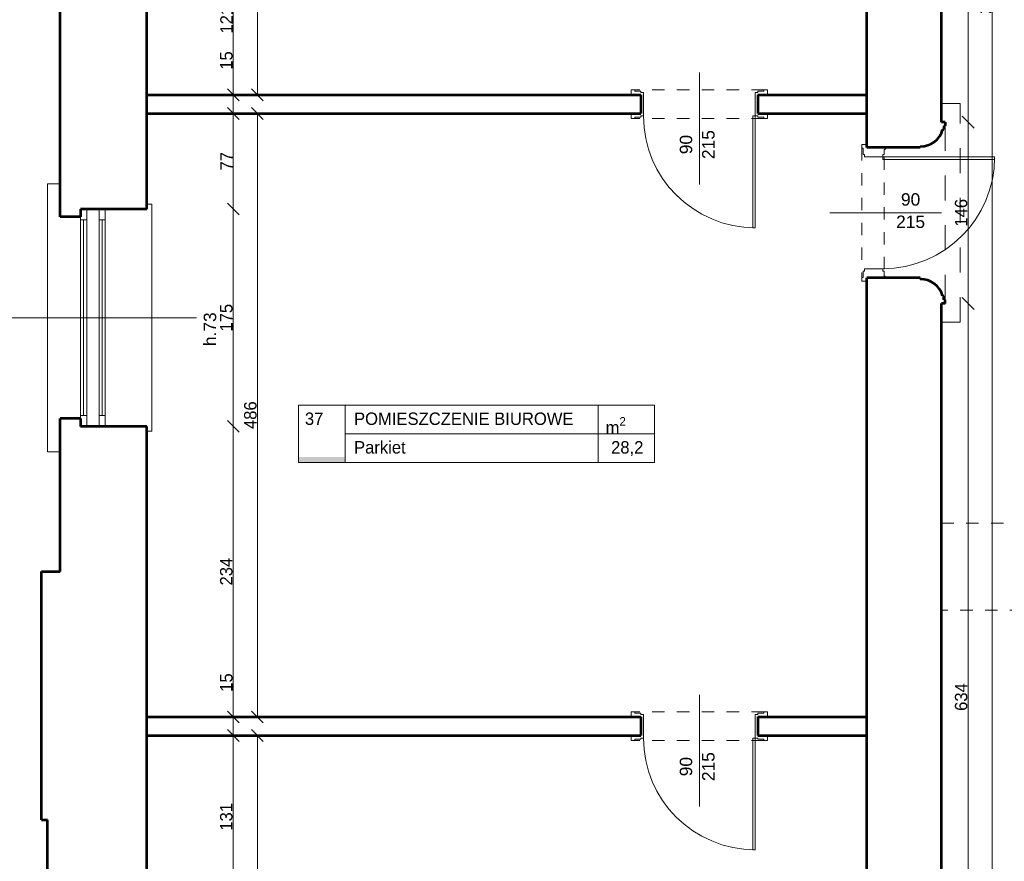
# Model space of a CAD drawing. Header units: inches. Extents: x -21887 to 84279, y -131485 to 67836.
# Tile 166 of 256: x -17264 to -9333, y 37258 to 44036. Entities that reach past the tile are written whole.
import ezdxf

# ---------------------------------------------------------------- set-up
doc = ezdxf.new("R2010")
doc.units = ezdxf.units.IN
doc.header["$MEASUREMENT"] = 0
doc.linetypes.add('Dashed', pattern=[400, 200, -200])
doc.linetypes.add('Dashed copy', pattern=[200, 100, -100])
doc.layers.get('0').update_dxf_attribs({"lineweight": 13})
doc.layers.get('Defpoints').update_dxf_attribs({"lineweight": 13})
for name, color, linetype, lineweight in [('AI_MURY', 7, 'Continuous', 53), ('Dimensioning', 7, 'Continuous', 13), ('DRZWI', 7, 'Continuous', 13), ('dzialowki', 7, 'Continuous', 53), ('OPISY TABELKI', 7, 'Continuous', 13), ('PODCIAGI', 7, 'Continuous', 13)]:
    doc.layers.add(name, color=color, linetype=linetype, lineweight=lineweight)
doc.styles.add('GENERATED_STYLE_7', font='txt')
doc.styles.add('GENERATED_STYLE_8', font='txt')
doc.styles.add('GENERATED_STYLE_9', font='txt')
doc.styles.add('Style-Courier New', font='txt')
doc.dimstyles.new('Dimstyle_4', dxfattribs={"dimtxt": 100, "dimasz": 95, "dimexe": 0, "dimexo": 0, "dimgap": 0.09, "dimtad": 1, "dimdec": 0, "dimlfac": 0.1, "dimzin": 0, "dimdsep": 46, "dimlunit": 5, "dimtxsty": 'GENERATED_STYLE_7', "dimblk": 'ARROWHEAD_6', "dimcen": 0.09, "dimclrd": 161, "dimclre": 161, "dimclrt": 7, "dimadec": 0, "dimazin": 0, "dimtfac": 1, "dimtdec": 0, "dimtmove": 0, "dimatfit": 3, "dimfxl": 0, "dimtolj": 1, "dimtzin": 0, "dimarcsym": 0})

# ---------------------------------------------------------------- blocks, each defined once
blk = doc.blocks.new('ARROWHEAD_6')
at = {"color": 0, "linetype": 'Continuous'}
for p, q in [((0, 0), (-1, 0)), ((-0.5, -0.5), (0.5, 0.5))]:
    blk.add_line(p, q, dxfattribs=at)
blk = doc.blocks.new('*U120')
at = {"layer": 'Defpoints', "color": 0, "linetype": 'Continuous'}
for p in [(-15349.5, 38270.7), (-15349.5, 38270.7), (-15349.5, 33430.7)]:
    blk.add_point(p, dxfattribs=at)
at = {"layer": 'Dimensioning', "color": 161, "linetype": 'Continuous', "lineweight": -2}
blk.add_line((-15349.5, 33525.7), (-15349.5, 38175.7), dxfattribs=at)
at = {"layer": 'Dimensioning', "color": 161, "linetype": 'Continuous', "lineweight": -2, "xscale": 95, "yscale": 95, "zscale": 95}
for p, rotation in [((-15349.5, 38270.7), 90), ((-15349.5, 33430.7), 270)]:
    blk.add_blockref('ARROWHEAD_6', p, dxfattribs=dict(at, rotation=rotation))
at = {"layer": 'Dimensioning', "color": 7, "linetype": 'Continuous', "insert": (-15405.8, 35850.7), "char_height": 100, "attachment_point": 5, "rotation": 90, "style": 'GENERATED_STYLE_7'}
blk.add_mtext('484', dxfattribs=at)
blk = doc.blocks.new('*D1796')
at = {"layer": 'Defpoints'}
for p in [(-15349.5, 38270.7), (-15349.5, 38270.7), (-15349.5, 35850.7), (-15349.5, 33430.7)]:
    blk.add_point(p, dxfattribs=at)
at = {"layer": 'Dimensioning', "color": 161, "linetype": 'Continuous'}
blk.add_blockref('*U120', (0, 0), dxfattribs=at)
blk = doc.blocks.new('*U253')
at = {"layer": 'Defpoints', "color": 0, "linetype": 'Continuous'}
for p in [(-9430, 55030.7), (-9430, 55030.7), (-9430, 33430.7)]:
    blk.add_point(p, dxfattribs=at)
at = {"layer": 'Dimensioning', "color": 161, "linetype": 'Continuous', "lineweight": -2}
blk.add_line((-9430, 33525.7), (-9430, 54935.7), dxfattribs=at)
at = {"layer": 'Dimensioning', "color": 161, "linetype": 'Continuous', "lineweight": -2, "xscale": 95, "yscale": 95, "zscale": 95}
for p, rotation in [((-9430, 55030.7), 90), ((-9430, 33430.7), 270)]:
    blk.add_blockref('ARROWHEAD_6', p, dxfattribs=dict(at, rotation=rotation))
at = {"layer": 'Dimensioning', "color": 7, "linetype": 'Continuous', "insert": (-9486.2, 44230.7), "char_height": 100, "attachment_point": 5, "rotation": 90, "style": 'GENERATED_STYLE_7'}
blk.add_mtext('2160', dxfattribs=at)
blk = doc.blocks.new('*D2022')
at = {"layer": 'Defpoints'}
for p in [(-9430, 55030.7), (-9430, 55030.7), (-9430, 44230.7), (-9430, 33430.7)]:
    blk.add_point(p, dxfattribs=at)
at = {"layer": 'Dimensioning', "color": 161, "linetype": 'Continuous'}
blk.add_blockref('*U253', (0, 0), dxfattribs=at)
blk = doc.blocks.new('*U261')
at = {"layer": 'Defpoints', "color": 0, "linetype": 'Continuous'}
for p in [(-15349.5, 47190.7), (-15349.5, 47190.7), (-15324.5, 43430.7)]:
    blk.add_point(p, dxfattribs=at)
at = {"layer": 'Dimensioning', "color": 161, "linetype": 'Continuous', "lineweight": -2}
for p, q in [((-15349.5, 43525.7), (-15349.5, 47095.7)), ((-15349.3, 43430.7), (-15349.5, 43430.7))]:
    blk.add_line(p, q, dxfattribs=at)
at = {"layer": 'Dimensioning', "color": 161, "linetype": 'Continuous', "lineweight": -2, "xscale": 95, "yscale": 95, "zscale": 95}
for p, rotation in [((-15349.5, 47190.7), 90), ((-15349.5, 43430.7), 270)]:
    blk.add_blockref('ARROWHEAD_6', p, dxfattribs=dict(at, rotation=rotation))
at = {"layer": 'Dimensioning', "color": 7, "linetype": 'Continuous', "insert": (-15405.8, 45310.7), "char_height": 100, "attachment_point": 5, "rotation": 90, "style": 'GENERATED_STYLE_7'}
blk.add_mtext('376', dxfattribs=at)
blk = doc.blocks.new('*D2030')
at = {"layer": 'Defpoints'}
for p in [(-15349.5, 47190.7), (-15349.5, 47190.7), (-15349.5, 45310.7), (-15324.5, 43430.7)]:
    blk.add_point(p, dxfattribs=at)
at = {"layer": 'Dimensioning', "color": 161, "linetype": 'Continuous'}
blk.add_blockref('*U261', (0, 0), dxfattribs=at)
blk = doc.blocks.new('*U262')
at = {"layer": 'Defpoints', "color": 0, "linetype": 'Continuous'}
for p in [(-15349.5, 43280.7), (-15349.5, 43280.7), (-15349.5, 38420.7)]:
    blk.add_point(p, dxfattribs=at)
at = {"layer": 'Dimensioning', "color": 161, "linetype": 'Continuous', "lineweight": -2}
blk.add_line((-15349.5, 38515.7), (-15349.5, 43185.7), dxfattribs=at)
at = {"layer": 'Dimensioning', "color": 161, "linetype": 'Continuous', "lineweight": -2, "xscale": 95, "yscale": 95, "zscale": 95}
for p, rotation in [((-15349.5, 43280.7), 90), ((-15349.5, 38420.7), 270)]:
    blk.add_blockref('ARROWHEAD_6', p, dxfattribs=dict(at, rotation=rotation))
at = {"layer": 'Dimensioning', "color": 7, "linetype": 'Continuous', "insert": (-15405.8, 40850.7), "char_height": 100, "attachment_point": 5, "rotation": 90, "style": 'GENERATED_STYLE_7'}
blk.add_mtext('486', dxfattribs=at)
blk = doc.blocks.new('*D2031')
at = {"layer": 'Defpoints'}
for p in [(-15349.5, 43280.7), (-15349.5, 43280.7), (-15349.5, 40850.7), (-15349.5, 38420.7)]:
    blk.add_point(p, dxfattribs=at)
at = {"layer": 'Dimensioning', "color": 161, "linetype": 'Continuous'}
blk.add_blockref('*U262', (0, 0), dxfattribs=at)
blk = doc.blocks.new('*U442')
at = {"layer": 'Defpoints', "color": 0, "linetype": 'Continuous'}
for p in [(-9839.5, 41750.7), (-9624, 41750.7), (-9839.5, 35410.7)]:
    blk.add_point(p, dxfattribs=at)
at = {"layer": 'Dimensioning', "color": 161, "linetype": 'Continuous', "lineweight": -2}
for p, q in [((-9624.2, 41750.7), (-9624, 41750.7)), ((-9624, 35505.7), (-9624, 41655.7)), ((-9624.2, 35410.7), (-9624, 35410.7))]:
    blk.add_line(p, q, dxfattribs=at)
at = {"layer": 'Dimensioning', "color": 161, "linetype": 'Continuous', "lineweight": -2, "xscale": 95, "yscale": 95, "zscale": 95}
for p, rotation in [((-9624, 41750.7), 90), ((-9624, 35410.7), 270)]:
    blk.add_blockref('ARROWHEAD_6', p, dxfattribs=dict(at, rotation=rotation))
at = {"layer": 'Dimensioning', "color": 7, "linetype": 'Continuous', "insert": (-9680.3, 38580.7), "char_height": 100, "attachment_point": 5, "rotation": 90, "style": 'GENERATED_STYLE_7'}
blk.add_mtext('634', dxfattribs=at)
blk = doc.blocks.new('*D2612')
at = {"layer": 'Defpoints'}
for p in [(-9839.5, 41750.7), (-9624, 41750.7), (-9624, 38580.7), (-9839.5, 35410.7)]:
    blk.add_point(p, dxfattribs=at)
at = {"layer": 'Dimensioning', "color": 161, "linetype": 'Continuous'}
blk.add_blockref('*U442', (0, 0), dxfattribs=at)
blk = doc.blocks.new('*U443')
at = {"layer": 'Defpoints', "color": 0, "linetype": 'Continuous'}
for p in [(-9839.5, 43210.7), (-9624, 43210.7), (-9839.5, 41750.7)]:
    blk.add_point(p, dxfattribs=at)
at = {"layer": 'Dimensioning', "color": 161, "linetype": 'Continuous', "lineweight": -2}
for p, q in [((-9624.2, 43210.7), (-9624, 43210.7)), ((-9624, 41845.7), (-9624, 43115.7)), ((-9624.2, 41750.7), (-9624, 41750.7))]:
    blk.add_line(p, q, dxfattribs=at)
at = {"layer": 'Dimensioning', "color": 161, "linetype": 'Continuous', "lineweight": -2, "xscale": 95, "yscale": 95, "zscale": 95}
for p, rotation in [((-9624, 43210.7), 90), ((-9624, 41750.7), 270)]:
    blk.add_blockref('ARROWHEAD_6', p, dxfattribs=dict(at, rotation=rotation))
at = {"layer": 'Dimensioning', "color": 7, "linetype": 'Continuous', "insert": (-9680.3, 42480.7), "char_height": 100, "attachment_point": 5, "rotation": 90, "style": 'GENERATED_STYLE_7'}
blk.add_mtext('146', dxfattribs=at)
blk = doc.blocks.new('*D2613')
at = {"layer": 'Defpoints'}
for p in [(-9839.5, 43210.7), (-9624, 43210.7), (-9624, 42480.7), (-9839.5, 41750.7)]:
    blk.add_point(p, dxfattribs=at)
at = {"layer": 'Dimensioning', "color": 161, "linetype": 'Continuous'}
blk.add_blockref('*U443', (0, 0), dxfattribs=at)
blk = doc.blocks.new('*U444')
at = {"layer": 'Defpoints', "color": 0, "linetype": 'Continuous'}
for p in [(-9839.5, 45250.7), (-9624, 45250.7), (-9839.5, 43210.7)]:
    blk.add_point(p, dxfattribs=at)
at = {"layer": 'Dimensioning', "color": 161, "linetype": 'Continuous', "lineweight": -2}
for p, q in [((-9624.2, 45250.7), (-9624, 45250.7)), ((-9624, 43305.7), (-9624, 45155.7)), ((-9624.2, 43210.7), (-9624, 43210.7))]:
    blk.add_line(p, q, dxfattribs=at)
at = {"layer": 'Dimensioning', "color": 161, "linetype": 'Continuous', "lineweight": -2, "xscale": 95, "yscale": 95, "zscale": 95}
for p, rotation in [((-9624, 45250.7), 90), ((-9624, 43210.7), 270)]:
    blk.add_blockref('ARROWHEAD_6', p, dxfattribs=dict(at, rotation=rotation))
at = {"layer": 'Dimensioning', "color": 7, "linetype": 'Continuous', "insert": (-9680.3, 44230.7), "char_height": 100, "attachment_point": 5, "rotation": 90, "style": 'GENERATED_STYLE_7'}
blk.add_mtext('204', dxfattribs=at)
blk = doc.blocks.new('*D2614')
at = {"layer": 'Defpoints'}
for p in [(-9839.5, 45250.7), (-9624, 45250.7), (-9624, 44230.7), (-9839.5, 43210.7)]:
    blk.add_point(p, dxfattribs=at)
at = {"layer": 'Dimensioning', "color": 161, "linetype": 'Continuous'}
blk.add_blockref('*U444', (0, 0), dxfattribs=at)
blk = doc.blocks.new('*U876')
at = {"layer": 'Defpoints', "color": 0, "linetype": 'Continuous'}
for p in [(-16239.5, 38270.7), (-15543.6, 38270.7), (-16468.3, 36960.7)]:
    blk.add_point(p, dxfattribs=at)
at = {"layer": 'Dimensioning', "color": 161, "linetype": 'Continuous', "lineweight": -2}
for p, q in [((-15543.8, 38270.7), (-15543.6, 38270.7)), ((-15543.6, 37055.7), (-15543.6, 38175.7)), ((-15543.8, 36960.7), (-15543.6, 36960.7))]:
    blk.add_line(p, q, dxfattribs=at)
at = {"layer": 'Dimensioning', "color": 161, "linetype": 'Continuous', "lineweight": -2, "xscale": 95, "yscale": 95, "zscale": 95}
for p, rotation in [((-15543.6, 38270.7), 90), ((-15543.6, 36960.7), 270)]:
    blk.add_blockref('ARROWHEAD_6', p, dxfattribs=dict(at, rotation=rotation))
at = {"layer": 'Dimensioning', "color": 7, "linetype": 'Continuous', "insert": (-15599.9, 37615.7), "char_height": 100, "attachment_point": 5, "rotation": 90, "style": 'GENERATED_STYLE_7'}
blk.add_mtext('131', dxfattribs=at)
blk = doc.blocks.new('*D3170')
at = {"layer": 'Defpoints'}
for p in [(-16239.5, 38270.7), (-15543.6, 38270.7), (-15543.6, 37615.7), (-16468.3, 36960.7)]:
    blk.add_point(p, dxfattribs=at)
at = {"layer": 'Dimensioning', "color": 161, "linetype": 'Continuous'}
blk.add_blockref('*U876', (0, 0), dxfattribs=at)
blk = doc.blocks.new('*U877')
at = {"layer": 'Defpoints', "color": 0, "linetype": 'Continuous'}
for p in [(-16239.5, 38420.7), (-15543.6, 38420.7), (-16239.5, 38270.7)]:
    blk.add_point(p, dxfattribs=at)
at = {"layer": 'Dimensioning', "color": 161, "linetype": 'Continuous', "lineweight": -2}
for p, q in [((-15543.6, 38515.7), (-15543.6, 38784.1)), ((-15543.8, 38420.7), (-15543.6, 38420.7)), ((-15543.6, 38270.7), (-15543.6, 38420.7)), ((-15543.8, 38270.7), (-15543.6, 38270.7)), ((-15543.6, 38175.7), (-15543.6, 38080.7))]:
    blk.add_line(p, q, dxfattribs=at)
at = {"layer": 'Dimensioning', "color": 161, "linetype": 'Continuous', "lineweight": -2, "xscale": 95, "yscale": 95, "zscale": 95}
for p, rotation in [((-15543.6, 38420.7), 270), ((-15543.6, 38270.7), 90)]:
    blk.add_blockref('ARROWHEAD_6', p, dxfattribs=dict(at, rotation=rotation))
at = {"layer": 'Dimensioning', "color": 7, "linetype": 'Continuous', "insert": (-15599.3, 38697.4), "char_height": 100, "attachment_point": 5, "rotation": 90, "style": 'GENERATED_STYLE_7'}
blk.add_mtext('15', dxfattribs=at)
blk = doc.blocks.new('*D3171')
at = {"layer": 'Defpoints'}
for p in [(-15543.6, 38697.4), (-16239.5, 38420.7), (-15543.6, 38420.7), (-16239.5, 38270.7)]:
    blk.add_point(p, dxfattribs=at)
at = {"layer": 'Dimensioning', "color": 161, "linetype": 'Continuous'}
blk.add_blockref('*U877', (0, 0), dxfattribs=at)
blk = doc.blocks.new('*U878')
at = {"layer": 'Defpoints', "color": 0, "linetype": 'Continuous'}
for p in [(-16356.6, 40760.7), (-15543.6, 40760.7), (-16239.5, 38420.7)]:
    blk.add_point(p, dxfattribs=at)
at = {"layer": 'Dimensioning', "color": 161, "linetype": 'Continuous', "lineweight": -2}
for p, q in [((-15543.8, 40760.7), (-15543.6, 40760.7)), ((-15543.6, 38515.7), (-15543.6, 40665.7)), ((-15543.8, 38420.7), (-15543.6, 38420.7))]:
    blk.add_line(p, q, dxfattribs=at)
at = {"layer": 'Dimensioning', "color": 161, "linetype": 'Continuous', "lineweight": -2, "xscale": 95, "yscale": 95, "zscale": 95}
for p, rotation in [((-15543.6, 40760.7), 90), ((-15543.6, 38420.7), 270)]:
    blk.add_blockref('ARROWHEAD_6', p, dxfattribs=dict(at, rotation=rotation))
at = {"layer": 'Dimensioning', "color": 7, "linetype": 'Continuous', "insert": (-15599.9, 39590.7), "char_height": 100, "attachment_point": 5, "rotation": 90, "style": 'GENERATED_STYLE_7'}
blk.add_mtext('234', dxfattribs=at)
blk = doc.blocks.new('*D3172')
at = {"layer": 'Defpoints'}
for p in [(-16356.6, 40760.7), (-15543.6, 40760.7), (-15543.6, 39590.7), (-16239.5, 38420.7)]:
    blk.add_point(p, dxfattribs=at)
at = {"layer": 'Dimensioning', "color": 161, "linetype": 'Continuous'}
blk.add_blockref('*U878', (0, 0), dxfattribs=at)
blk = doc.blocks.new('*U879')
at = {"layer": 'Defpoints', "color": 0, "linetype": 'Continuous'}
for p in [(-16507, 42510.7), (-15543.6, 42510.7), (-16356.6, 40760.7)]:
    blk.add_point(p, dxfattribs=at)
at = {"layer": 'Dimensioning', "color": 161, "linetype": 'Continuous', "lineweight": -2}
for p, q in [((-15543.8, 42510.7), (-15543.6, 42510.7)), ((-15543.6, 40855.7), (-15543.6, 42415.7)), ((-15543.8, 40760.7), (-15543.6, 40760.7))]:
    blk.add_line(p, q, dxfattribs=at)
at = {"layer": 'Dimensioning', "color": 161, "linetype": 'Continuous', "lineweight": -2, "xscale": 95, "yscale": 95, "zscale": 95}
for p, rotation in [((-15543.6, 42510.7), 90), ((-15543.6, 40760.7), 270)]:
    blk.add_blockref('ARROWHEAD_6', p, dxfattribs=dict(at, rotation=rotation))
at = {"layer": 'Dimensioning', "color": 7, "linetype": 'Continuous', "insert": (-15599.3, 41635.7), "char_height": 100, "attachment_point": 5, "rotation": 90, "style": 'GENERATED_STYLE_7'}
blk.add_mtext('175', dxfattribs=at)
blk = doc.blocks.new('*D3173')
at = {"layer": 'Defpoints'}
for p in [(-16507, 42510.7), (-15543.6, 42510.7), (-15543.6, 41635.7), (-16356.6, 40760.7)]:
    blk.add_point(p, dxfattribs=at)
at = {"layer": 'Dimensioning', "color": 161, "linetype": 'Continuous'}
blk.add_blockref('*U879', (0, 0), dxfattribs=at)
blk = doc.blocks.new('*U880')
at = {"layer": 'Defpoints', "color": 0, "linetype": 'Continuous'}
for p in [(-16239.5, 43280.7), (-15543.6, 43280.7), (-16507, 42510.7)]:
    blk.add_point(p, dxfattribs=at)
at = {"layer": 'Dimensioning', "color": 161, "linetype": 'Continuous', "lineweight": -2}
for p, q in [((-15543.8, 43280.7), (-15543.6, 43280.7)), ((-15543.6, 42605.7), (-15543.6, 43185.7)), ((-15543.8, 42510.7), (-15543.6, 42510.7))]:
    blk.add_line(p, q, dxfattribs=at)
at = {"layer": 'Dimensioning', "color": 161, "linetype": 'Continuous', "lineweight": -2, "xscale": 95, "yscale": 95, "zscale": 95}
for p, rotation in [((-15543.6, 43280.7), 90), ((-15543.6, 42510.7), 270)]:
    blk.add_blockref('ARROWHEAD_6', p, dxfattribs=dict(at, rotation=rotation))
at = {"layer": 'Dimensioning', "color": 7, "linetype": 'Continuous', "insert": (-15597.4, 42895.7), "char_height": 100, "attachment_point": 5, "rotation": 90, "style": 'GENERATED_STYLE_7'}
blk.add_mtext('77', dxfattribs=at)
blk = doc.blocks.new('*D3174')
at = {"layer": 'Defpoints'}
for p in [(-16239.5, 43280.7), (-15543.6, 43280.7), (-15543.6, 42895.7), (-16507, 42510.7)]:
    blk.add_point(p, dxfattribs=at)
at = {"layer": 'Dimensioning', "color": 161, "linetype": 'Continuous'}
blk.add_blockref('*U880', (0, 0), dxfattribs=at)
blk = doc.blocks.new('*U881')
at = {"layer": 'Defpoints', "color": 0, "linetype": 'Continuous'}
for p in [(-16239.5, 43430.7), (-15543.6, 43430.7), (-16239.5, 43280.7)]:
    blk.add_point(p, dxfattribs=at)
at = {"layer": 'Dimensioning', "color": 161, "linetype": 'Continuous', "lineweight": -2}
for p, q in [((-15543.6, 43525.7), (-15543.6, 43794.1)), ((-15543.8, 43430.7), (-15543.6, 43430.7)), ((-15543.6, 43280.7), (-15543.6, 43430.7)), ((-15543.8, 43280.7), (-15543.6, 43280.7)), ((-15543.6, 43185.7), (-15543.6, 43090.7))]:
    blk.add_line(p, q, dxfattribs=at)
at = {"layer": 'Dimensioning', "color": 161, "linetype": 'Continuous', "lineweight": -2, "xscale": 95, "yscale": 95, "zscale": 95}
for p, rotation in [((-15543.6, 43430.7), 270), ((-15543.6, 43280.7), 90)]:
    blk.add_blockref('ARROWHEAD_6', p, dxfattribs=dict(at, rotation=rotation))
at = {"layer": 'Dimensioning', "color": 7, "linetype": 'Continuous', "insert": (-15599.3, 43707.4), "char_height": 100, "attachment_point": 5, "rotation": 90, "style": 'GENERATED_STYLE_7'}
blk.add_mtext('15', dxfattribs=at)
blk = doc.blocks.new('*D3175')
at = {"layer": 'Defpoints'}
for p in [(-15543.6, 43707.4), (-16239.5, 43430.7), (-15543.6, 43430.7), (-16239.5, 43280.7)]:
    blk.add_point(p, dxfattribs=at)
at = {"layer": 'Dimensioning', "color": 161, "linetype": 'Continuous'}
blk.add_blockref('*U881', (0, 0), dxfattribs=at)
blk = doc.blocks.new('*U882')
at = {"layer": 'Defpoints', "color": 0, "linetype": 'Continuous'}
for p in [(-16327, 44640.7), (-15543.6, 44640.7), (-16239.5, 43430.7)]:
    blk.add_point(p, dxfattribs=at)
at = {"layer": 'Dimensioning', "color": 161, "linetype": 'Continuous', "lineweight": -2}
for p, q in [((-15543.8, 44640.7), (-15543.6, 44640.7)), ((-15543.6, 43525.7), (-15543.6, 44545.7)), ((-15543.8, 43430.7), (-15543.6, 43430.7))]:
    blk.add_line(p, q, dxfattribs=at)
at = {"layer": 'Dimensioning', "color": 161, "linetype": 'Continuous', "lineweight": -2, "xscale": 95, "yscale": 95, "zscale": 95}
for p, rotation in [((-15543.6, 44640.7), 90), ((-15543.6, 43430.7), 270)]:
    blk.add_blockref('ARROWHEAD_6', p, dxfattribs=dict(at, rotation=rotation))
at = {"layer": 'Dimensioning', "color": 7, "linetype": 'Continuous', "insert": (-15598.6, 44035.7), "char_height": 100, "attachment_point": 5, "rotation": 90, "style": 'GENERATED_STYLE_7'}
blk.add_mtext('121', dxfattribs=at)
blk = doc.blocks.new('*D3176')
at = {"layer": 'Defpoints'}
for p in [(-16327, 44640.7), (-15543.6, 44640.7), (-15543.6, 44035.7), (-16239.5, 43430.7)]:
    blk.add_point(p, dxfattribs=at)
at = {"layer": 'Dimensioning', "color": 161, "linetype": 'Continuous'}
blk.add_blockref('*U882', (0, 0), dxfattribs=at)

msp = doc.modelspace()

# ---------------------------------------------------------------- hatches: boundary and pattern name
at = {"layer": 'OPISY TABELKI', "extrusion": (0, 0, -1)}
msp.add_hatch(color=7, dxfattribs=at).paths.add_polyline_path([(14642.9, 40470.9), (14642.9, 40513.1), (15019.4, 40513.1), (15019.4, 40470.9)], flags=16)

# ---------------------------------------------------------------- linework, layer by layer
at = {"layer": 'AI_MURY', "color": 7, "linetype": 'Continuous'}
for p, q in [((-10439.5, 43005.7), (-10439.5, 45455.7)), ((-9839.5, 43210.7), (-9839.5, 45250.7)), ((-16939.5, 42448.2), (-16939.5, 44703.2)), ((-16239.5, 42510.7), (-16239.5, 44640.7)), ((-9809.5, 43210.7), (-9839.5, 43210.7)), ((-9829.5, 43150.7), (-9819.5, 43150.7)), ((-9819.5, 43180.7), (-9819.5, 43150.7)), ((-9819.5, 43180.7), (-9809.5, 43180.7)), ((-9809.5, 43210.7), (-9809.5, 43180.7)), ((-10009.5, 43005.7), (-10439.5, 43005.7)), ((-10009.5, 43005.7), (-10009.5, 43015.7)), ((-16774.5, 42448.2), (-16939.5, 42448.2)), ((-16239.5, 42510.7), (-16774.5, 42510.7)), ((-16774.5, 42510.7), (-16774.5, 42448.2)), ((-10439.5, 35205.7), (-10439.5, 41955.7)), ((-10009.5, 41955.7), (-10439.5, 41955.7)), ((-10009.5, 41955.7), (-10009.5, 41945.7)), ((-9829.5, 41810.7), (-9819.5, 41810.7)), ((-9819.5, 41780.7), (-9819.5, 41810.7)), ((-9839.5, 35410.7), (-9839.5, 41750.7)), ((-9809.5, 41750.7), (-9839.5, 41750.7)), ((-9819.5, 41780.7), (-9809.5, 41780.7)), ((-9809.5, 41750.7), (-9809.5, 41780.7)), ((-16939.5, 39590.7), (-16939.5, 40823.2)), ((-16774.5, 40823.2), (-16939.5, 40823.2)), ((-16774.5, 40823.2), (-16774.5, 40760.7)), ((-16239.5, 40760.7), (-16774.5, 40760.7)), ((-16239.5, 36960.7), (-16239.5, 40760.7)), ((-17089.5, 39590.7), (-16939.5, 39590.7)), ((-17089.5, 37590.7), (-17089.5, 39590.7)), ((-17089.5, 37590.7), (-17039.5, 37590.7)), ((-17039.5, 36898.2), (-17039.5, 37590.7))]:
    msp.add_line(p, q, dxfattribs=at)
for centre, start, end in [((-10004.1, 43195.7), 268.27392, 345.55996), ((-10004.1, 41765.8), 14.44004, 91.72608)]:
    msp.add_arc(centre, 180, start, end, dxfattribs=at)
at = {"layer": 'DRZWI', "color": 49, "linetype": 'Dashed'}
for p, q in [((-9839.5, 43360.7), (-9689.5, 43360.7)), ((-9689.5, 41600.7), (-9689.5, 43360.7)), ((-9839.5, 41600.7), (-9689.5, 41600.7))]:
    msp.add_line(p, q, dxfattribs=at)
at = {"layer": 'DRZWI', "color": 7, "linetype": 'Dashed'}
msp.add_line((-9809.5, 41780.7), (-9809.5, 43180.7), dxfattribs=at)
at = {"layer": 'DRZWI', "color": 5, "linetype": 'Continuous'}
for p, q in [((-10479.5, 43030.7), (-10439.5, 43030.7)), ((-10479.5, 43000.7), (-10479.5, 43030.7)), ((-10479.5, 43000.7), (-10469.5, 43000.7)), ((-10469.5, 42950.7), (-10469.5, 43000.7)), ((-10301, 42950.7), (-10301, 42990.7)), ((-10469.5, 42950.7), (-10459.5, 42950.7)), ((-10459.5, 42950.7), (-10459.5, 42930.7)), ((-10311, 42930.7), (-10459.5, 42930.7)), ((-10311, 42950.7), (-10311, 42930.7)), ((-10301, 42950.7), (-10311, 42950.7)), ((-10311, 42910.7), (-10311, 42930.7)), ((-9411, 42930.7), (-10311, 42930.7)), ((-9411, 42910.7), (-10311, 42910.7)), ((-9411, 42910.7), (-9411, 42930.7)), ((-9837.7, 42480.7), (-10737.7, 42480.7)), ((-10479.5, 41960.7), (-10469.5, 41960.7)), ((-10479.5, 41960.7), (-10479.5, 41930.7)), ((-10469.5, 42010.7), (-10459.5, 42010.7)), ((-10469.5, 42010.7), (-10469.5, 41960.7)), ((-10311, 42030.7), (-10459.5, 42030.7)), ((-10459.5, 42010.7), (-10459.5, 42030.7)), ((-10311, 42010.7), (-10311, 42030.7)), ((-10301, 42010.7), (-10311, 42010.7)), ((-10301, 42010.7), (-10301, 41970.7)), ((-10479.5, 41930.7), (-10439.5, 41930.7))]:
    msp.add_line(p, q, dxfattribs=at)
at = {"layer": 'DRZWI', "color": 5, "linetype": 'Dashed copy'}
for p, q in [((-10479.5, 43000.7), (-10479.5, 41960.7)), ((-10301, 42925.7), (-10301, 42010.7))]:
    msp.add_line(p, q, dxfattribs=at)
at = {"layer": 'DRZWI', "color": 251, "linetype": 'Continuous'}
for p, q in [((-17039.5, 42714.6), (-17039.5, 40556.8)), ((-17039.5, 42714.6), (-16939.5, 42714.6)), ((-16239.5, 42550.7), (-16199.5, 42550.7)), ((-16199.5, 42550.7), (-16199.5, 40720.7)), ((-16239.5, 40720.7), (-16199.5, 40720.7)), ((-17039.5, 40556.8), (-16939.5, 40556.8))]:
    msp.add_line(p, q, dxfattribs=at)
at = {"layer": 'DRZWI', "color": 220, "linetype": 'Continuous'}
for p, q in [((-16774.5, 42423.2), (-16774.5, 42448.2)), ((-16724.5, 42423.2), (-16724.5, 42510.7)), ((-16624.5, 42423.2), (-16624.5, 42510.7)), ((-16574.5, 42423.2), (-16574.5, 42510.7)), ((-16724.5, 42423.2), (-16774.5, 42423.2)), ((-16774.5, 42423.2), (-16774.5, 40848.2)), ((-16749.5, 42423.2), (-16749.5, 40848.2)), ((-16724.5, 42423.2), (-16724.5, 40848.2)), ((-16574.5, 42423.2), (-16624.5, 42423.2)), ((-16624.5, 42423.2), (-16624.5, 40848.2)), ((-16599.5, 42423.2), (-16599.5, 40848.2)), ((-16574.5, 42423.2), (-16574.5, 40848.2)), ((-17689.9, 41635.7), (-15839.1, 41635.7)), ((-16724.5, 40848.2), (-16774.5, 40848.2)), ((-16774.5, 40848.2), (-16774.5, 40823.2)), ((-16724.5, 40848.2), (-16724.5, 40760.7)), ((-16624.5, 40848.2), (-16624.5, 40760.7)), ((-16574.5, 40848.2), (-16624.5, 40848.2)), ((-16574.5, 40848.2), (-16574.5, 40760.7))]:
    msp.add_line(p, q, dxfattribs=at)
at = {"layer": 'DRZWI', "color": 7, "linetype": 'Continuous'}
for centre, radius, start, end in [((-10301, 43005.7), 15, 270, 0), ((-10311, 42930.7), 900, 270, 0), ((-10301, 41955.7), 15, 0, 90)]:
    msp.add_arc(centre, radius, start, end, dxfattribs=at)
at = {"layer": 'dzialowki', "color": 12, "linetype": 'Continuous'}
for p, q in [((-16239.5, 43430.7), (-12259.5, 43430.7)), ((-12259.5, 43430.7), (-12259.5, 43280.7)), ((-11319.5, 43430.7), (-11319.5, 43280.7)), ((-11319.5, 43430.7), (-10439.5, 43430.7)), ((-16239.5, 43280.7), (-12259.5, 43280.7)), ((-11319.5, 43280.7), (-10439.5, 43280.7)), ((-16239.5, 38420.7), (-12259.5, 38420.7)), ((-12259.5, 38420.7), (-12259.5, 38270.7)), ((-11319.5, 38420.7), (-11319.5, 38270.7)), ((-11319.5, 38420.7), (-10439.5, 38420.7)), ((-16239.5, 38270.7), (-12259.5, 38270.7)), ((-11319.5, 38270.7), (-10439.5, 38270.7))]:
    msp.add_line(p, q, dxfattribs=at)
at = {"layer": 'OPISY TABELKI', "color": 7, "linetype": 'Continuous'}
for p, q in [((-15019.4, 40931.7), (-12149.6, 40931.7)), ((-15019.4, 40931.7), (-15019.4, 40470.9)), ((-14642.9, 40931.7), (-14642.9, 40470.9)), ((-12603.6, 40931.7), (-12603.6, 40470.9)), ((-12149.6, 40931.7), (-12149.6, 40470.9)), ((-14642.9, 40701.3), (-12149.6, 40701.3)), ((-15019.4, 40470.9), (-12149.6, 40470.9))]:
    msp.add_line(p, q, dxfattribs=at)
at = {"layer": 'PODCIAGI', "color": 5, "linetype": 'Continuous'}
for p, q in [((-11789.5, 43609.4), (-11789.5, 42709.4)), ((-12339.5, 43470.7), (-12339.5, 43430.7)), ((-12309.5, 43470.7), (-12339.5, 43470.7)), ((-12309.5, 43470.7), (-12309.5, 43460.7)), ((-11269.5, 43470.7), (-11269.5, 43460.7)), ((-11269.5, 43470.7), (-11239.5, 43470.7)), ((-11239.5, 43470.7), (-11239.5, 43430.7)), ((-12259.5, 43460.7), (-12309.5, 43460.7)), ((-12259.5, 43460.7), (-12259.5, 43450.7)), ((-12259.5, 43450.7), (-12239.5, 43450.7)), ((-12239.5, 43260.7), (-12239.5, 43450.7)), ((-11339.5, 43260.7), (-11339.5, 43450.7)), ((-11319.5, 43450.7), (-11339.5, 43450.7)), ((-11319.5, 43460.7), (-11319.5, 43450.7)), ((-11319.5, 43460.7), (-11269.5, 43460.7)), ((-12339.5, 43240.7), (-12339.5, 43280.7)), ((-12309.5, 43240.7), (-12339.5, 43240.7)), ((-12259.5, 43250.7), (-12309.5, 43250.7)), ((-12309.5, 43240.7), (-12309.5, 43250.7)), ((-12259.5, 43260.7), (-12239.5, 43260.7)), ((-12259.5, 43250.7), (-12259.5, 43260.7)), ((-11359.5, 43260.7), (-11339.5, 43260.7)), ((-11359.5, 42360.7), (-11359.5, 43260.7)), ((-11319.5, 43260.7), (-11339.5, 43260.7)), ((-11339.5, 42360.7), (-11339.5, 43260.7)), ((-11319.5, 43250.7), (-11319.5, 43260.7)), ((-11319.5, 43250.7), (-11269.5, 43250.7)), ((-11269.5, 43240.7), (-11269.5, 43250.7)), ((-11269.5, 43240.7), (-11239.5, 43240.7)), ((-11239.5, 43240.7), (-11239.5, 43280.7)), ((-11359.5, 42360.7), (-11339.5, 42360.7)), ((-11789.5, 38599.4), (-11789.5, 37699.4)), ((-12339.5, 38460.7), (-12339.5, 38420.7)), ((-12309.5, 38460.7), (-12339.5, 38460.7)), ((-12309.5, 38460.7), (-12309.5, 38450.7)), ((-12259.5, 38450.7), (-12309.5, 38450.7)), ((-12259.5, 38450.7), (-12259.5, 38440.7)), ((-12259.5, 38440.7), (-12239.5, 38440.7)), ((-12239.5, 38250.7), (-12239.5, 38440.7)), ((-11339.5, 38250.7), (-11339.5, 38440.7)), ((-11319.5, 38440.7), (-11339.5, 38440.7)), ((-11319.5, 38450.7), (-11319.5, 38440.7)), ((-11319.5, 38450.7), (-11269.5, 38450.7)), ((-11269.5, 38460.7), (-11269.5, 38450.7)), ((-11269.5, 38460.7), (-11239.5, 38460.7)), ((-11239.5, 38460.7), (-11239.5, 38420.7)), ((-12339.5, 38230.7), (-12339.5, 38270.7)), ((-12309.5, 38230.7), (-12339.5, 38230.7)), ((-12259.5, 38240.7), (-12309.5, 38240.7)), ((-12309.5, 38230.7), (-12309.5, 38240.7)), ((-12259.5, 38250.7), (-12239.5, 38250.7)), ((-12259.5, 38240.7), (-12259.5, 38250.7)), ((-11359.5, 38250.7), (-11339.5, 38250.7)), ((-11359.5, 37350.7), (-11359.5, 38250.7)), ((-11319.5, 38250.7), (-11339.5, 38250.7)), ((-11339.5, 37350.7), (-11339.5, 38250.7)), ((-11319.5, 38240.7), (-11319.5, 38250.7)), ((-11319.5, 38240.7), (-11269.5, 38240.7)), ((-11269.5, 38230.7), (-11269.5, 38240.7)), ((-11269.5, 38230.7), (-11239.5, 38230.7)), ((-11239.5, 38230.7), (-11239.5, 38270.7)), ((-11359.5, 37350.7), (-11339.5, 37350.7))]:
    msp.add_line(p, q, dxfattribs=at)
at = {"layer": 'PODCIAGI', "color": 5, "linetype": 'Dashed copy'}
for p, q in [((-11269.5, 43470.7), (-12309.5, 43470.7)), ((-11269.5, 43240.7), (-12309.5, 43240.7)), ((-11269.5, 38460.7), (-12309.5, 38460.7)), ((-11269.5, 38230.7), (-12309.5, 38230.7))]:
    msp.add_line(p, q, dxfattribs=at)
at = {"layer": 'PODCIAGI', "color": 7, "linetype": 'Dashed copy'}
for p, q in [((-9839.5, 39980.7), (-7387.4, 39980.7)), ((-7387.4, 39280.7), (-9839.5, 39280.7))]:
    msp.add_line(p, q, dxfattribs=at)
at = {"layer": 'PODCIAGI', "color": 7, "linetype": 'Continuous'}
for centre in [(-11339.5, 43260.7), (-11339.5, 38250.7)]:
    msp.add_arc(centre, 900, 180, 270, dxfattribs=at)

# ---------------------------------------------------------------- texts
at = {"layer": 'DRZWI', "color": 5, "insert": (-10087.8, 42638.3), "char_height": 100, "width": 704.483, "attachment_point": 2, "line_spacing_factor": 1.079165, "style": 'GENERATED_STYLE_7'}
msp.add_mtext('\\fArial|b0|i0|c238|p39;90\\P215', dxfattribs=at)
at = {"layer": 'DRZWI', "color": 220, "insert": (-15781.8, 41407.1), "char_height": 100, "width": 460.863, "attachment_point": 1, "rotation": 90, "style": 'GENERATED_STYLE_7'}
msp.add_mtext('\\fArial|b0|i0|c238|p39;h.73', dxfattribs=at)
at = {"layer": 'OPISY TABELKI', "color": 7, "char_height": 100, "attachment_point": 1}
for s, insert, width, style in [('37', (-14966.7, 40872.2), 323.775, 'GENERATED_STYLE_8'), ('POMIESZCZENIE BIUROWE  ', (-14571.1, 40872.2), 2409.415, 'GENERATED_STYLE_9'), ('\\A1;m\\H70.000000;\\S2^  ;', (-12544.8, 40835.6), 323.775, 'GENERATED_STYLE_9'), ('Parkiet  ', (-14571.1, 40641.8), 2409.415, 'GENERATED_STYLE_9'), ('  28,2           ', (-12574.6, 40641.8), 424.969, 'GENERATED_STYLE_9')]:
    msp.add_mtext(s, dxfattribs=dict(at, insert=insert, width=width, style=style))
at = {"layer": 'PODCIAGI', "color": 5, "char_height": 100, "width": 704.483, "attachment_point": 2, "rotation": 90, "line_spacing_factor": 1.079165, "style": 'GENERATED_STYLE_7'}
for insert in [(-11947.1, 43030.2), (-11947.1, 38020.2)]:
    msp.add_mtext('\\fArial|b0|i0|c238|p39;90\\P215', dxfattribs=dict(at, insert=insert))

# ---------------------------------------------------------------- dimensions: what is measured, and where the dimension line sits
at = {"layer": 'Dimensioning', "color": 161, "linetype": 'Continuous'}
for base, p1, p2, picture, middle in [((-9430, 55030.7), (-9430, 33430.7), (-9430, 55030.7), '*D2022', (-9430, 44230.7)), ((-15349.5, 47190.7), (-15324.5, 43430.7), (-15349.5, 47190.7), '*D2030', (-15349.5, 45310.7)), ((-9624, 45250.7), (-9839.5, 43210.7), (-9839.5, 45250.7), '*D2614', (-9624, 44230.7)), ((-15543.6, 44640.7), (-16239.5, 43430.7), (-16327, 44640.7), '*D3176', (-15543.6, 44035.7)), ((-15543.6, 43430.7), (-16239.5, 43280.7), (-16239.5, 43430.7), '*D3175', (-15543.6, 43707.4)), ((-15543.6, 43280.7), (-16507, 42510.7), (-16239.5, 43280.7), '*D3174', (-15543.6, 42895.7)), ((-15349.5, 43280.7), (-15349.5, 38420.7), (-15349.5, 43280.7), '*D2031', (-15349.5, 40850.7)), ((-9624, 43210.7), (-9839.5, 41750.7), (-9839.5, 43210.7), '*D2613', (-9624, 42480.7)), ((-15543.6, 42510.7), (-16356.6, 40760.7), (-16507, 42510.7), '*D3173', (-15543.6, 41635.7)), ((-9624, 41750.7), (-9839.5, 35410.7), (-9839.5, 41750.7), '*D2612', (-9624, 38580.7)), ((-15543.6, 40760.7), (-16239.5, 38420.7), (-16356.6, 40760.7), '*D3172', (-15543.6, 39590.7)), ((-15543.6, 38420.7), (-16239.5, 38270.7), (-16239.5, 38420.7), '*D3171', (-15543.6, 38697.4)), ((-15543.6, 38270.7), (-16468.3, 36960.7), (-16239.5, 38270.7), '*D3170', (-15543.6, 37615.7)), ((-15349.5, 38270.7), (-15349.5, 33430.7), (-15349.5, 38270.7), '*D1796', (-15349.5, 35850.7))]:
    dim = msp.add_linear_dim(base=base, p1=p1, p2=p2, angle=90, dimstyle='Dimstyle_4', override={"dimtxsty": 'Style-Courier New', "dimclrd": 0, "dimclre": 161, "dimlwe": 0}, dxfattribs=at)
    dim.commit()
    dim.dimension.update_dxf_attribs({"geometry": picture, "text_midpoint": middle, "dimtype": 128})

doc.saveas('drawing.dxf')
